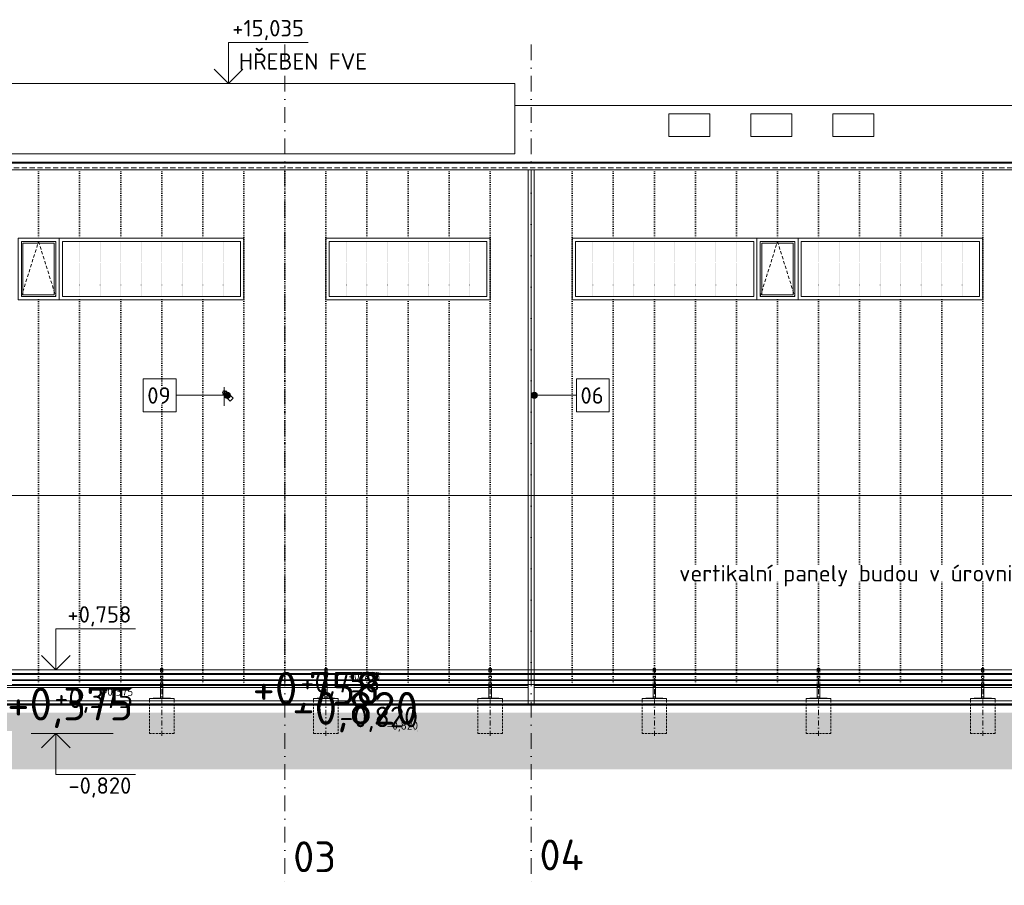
# Model space of a CAD drawing. Header units: millimetres. Extents: x -725694 to 4766210, y -2984614 to 2187451.
# Tile 32 of 256: x 17540 to 41525, y -91560 to -70478. Entities that reach past the tile are written whole.
import ezdxf
from ezdxf import colors
from ezdxf.entities.mleader import LeaderData, LeaderLine
from ezdxf.enums import TextEntityAlignment as Align
from ezdxf.math import Vec2, Vec3

# ---------------------------------------------------------------- set-up
doc = ezdxf.new("R2010")
doc.units = ezdxf.units.MM
for name, pattern in [('CARKOVANA', [5, 3, -2]), ('CENTERX2', [101.6, 63.5, -12.7, 12.7, -12.7]), ('DASHDOT', [25.4, 12.7, -6.35, 0, -6.35]), ('DIVIDE', [31.75, 12.7, -6.35, 0, -6.35, 0, -6.35]), ('DOT', [6.35, 0, -6.35]), ('HIDDEN', [9.525, 6.35, -3.175]), ('ČÁRKOVANÁ', [19.05, 12.7, -6.35])]:
    doc.linetypes.add(name, pattern=pattern)
for name, color, linetype in [('0 @ 1', 7, 'Continuous'), ('0 @ 10', 7, 'Continuous'), ('0 @ 100', 7, 'Continuous'), ('0 @ 200', 7, 'Continuous'), ('0 @ 250 (1)', 7, 'Continuous'), ('0 @ 250 (2)', 7, 'Continuous'), ('0 @ 400', 7, 'Continuous')]:
    doc.layers.add(name, color=color, linetype=linetype)
for name, color, linetype, lineweight in [('A99_FVE_řez', 7, 'Continuous', 5), ('A99_N_kce-pohl', 7, 'Continuous', 9), ('A99_N_koty-200-vysk', 7, 'Continuous', 9), ('A99_N_leg-text', 7, 'Continuous', 9), ('A99_N_osy', 7, 'CENTERX2', 9), ('A99_N_sraf', 7, 'Continuous', 0), ('A99_N_sraf @ 200', 7, 'Continuous', 0), ('A99_N_txt-popis-200', 7, 'Continuous', 5), ('A99_N_txt-popis-200 @ 200', 7, 'Continuous', 5), ('A99_N_txt-popis-50 @ 200', 7, 'Continuous', 9), ('PBS - odstupy', 1, 'DIVIDE', 30)]:
    doc.layers.add(name, color=color, linetype=linetype, lineweight=lineweight)
doc.styles.add('A99_kota', font='isocpeur.ttf', dxfattribs={"height": 2})
doc.styles.add('A99_popis', font='isocpeur.ttf')
doc.styles.add('ad_popis 100', font='isocpeur.ttf', dxfattribs={"height": 200})
doc.styles.add('ISOCPEUR_2', font='isocpeur.ttf', dxfattribs={"height": 2})

# ---------------------------------------------------------------- blocks, each defined once
blk = doc.blocks.new('*U124')
at = {"color": 0, "linetype": 'ByBlock', "lineweight": -2}
blk.add_line((-3, 0), (7, 0), dxfattribs=at)
for points in [[(0, 0), (0, 5), (0, 5), (9.7, 5)], [(-1.75, 1.75), (0, 0), (1.75, 1.75)]]:
    blk.add_lwpolyline(points, dxfattribs=at)
at = {"color": 0, "linetype": 'ByBlock', "lineweight": -2, "style": 'A99_kota'}
for tag, p in [('VYSKA', (9.2, 7.75)), ('POPIS', (9.2, 4.5))]:
    blk.add_attdef(tag, text='', height=2, dxfattribs=at).set_placement(p, align=Align.TOP_RIGHT)
blk = doc.blocks.new('*U6322')
at = {"layer": 'A99_N_koty-200-vysk', "lineweight": 5}
ref = blk.add_blockref('*U124', (12400, -86695), dxfattribs=dict(at, xscale=200, yscale=200, zscale=200))
ref.add_attrib('VYSKA', '+0,375', dxfattribs={"layer": '0 @ 200', "color": 0, "linetype": 'ByBlock', "lineweight": -2, "height": 400, "style": 'A99_kota'}).set_placement((14240, -85145), align=Align.TOP_RIGHT)
ref = blk.add_blockref('*U124', (12400, -86695), dxfattribs=dict(at, xscale=200, yscale=200, zscale=200))
ref.add_attrib('VYSKA', '+0,375', dxfattribs={"layer": '0 @ 100', "color": 0, "linetype": 'ByBlock', "lineweight": -2, "height": 200, "style": 'A99_kota'}).set_placement((20305, -86745), align=Align.TOP_RIGHT)
ref = blk.add_blockref('*U124', (12400, -86695), dxfattribs=dict(at, xscale=200, yscale=200, zscale=200))
ref.add_attrib('VYSKA', '+0,375', dxfattribs={"layer": '0 @ 1', "color": 0, "linetype": 'ByBlock', "lineweight": -2, "height": 2, "style": 'A99_kota'}).set_placement((20305, -86745), align=Align.TOP_RIGHT)
ref = blk.add_blockref('*U124', (12400, -86695), dxfattribs=dict(at, xscale=200, yscale=200, zscale=200))
ref.add_attrib('VYSKA', '+0,375', dxfattribs={"layer": '0 @ 400', "color": 0, "linetype": 'ByBlock', "lineweight": -2, "height": 800, "style": 'A99_kota'}).set_placement((20305, -86745), align=Align.TOP_RIGHT)
ref = blk.add_blockref('*U124', (12400, -86695), dxfattribs=dict(at, xscale=200, yscale=200, zscale=200))
ref.add_attrib('VYSKA', '+0,375', dxfattribs={"layer": '0 @ 10', "color": 0, "linetype": 'ByBlock', "lineweight": -2, "height": 20, "style": 'A99_kota'}).set_placement((20305, -86745), align=Align.TOP_RIGHT)
ref = blk.add_blockref('*U124', (12400, -86695), dxfattribs=dict(at, xscale=200, yscale=200, zscale=200))
ref.add_attrib('VYSKA', '+0,375', dxfattribs={"layer": '0 @ 250 (1)', "color": 0, "linetype": 'ByBlock', "lineweight": -2, "height": 500, "style": 'A99_kota'}).set_placement((20305, -86745), align=Align.TOP_RIGHT)
ref = blk.add_blockref('*U124', (12400, -86695), dxfattribs=dict(at, xscale=200, yscale=200, zscale=200))
ref.add_attrib('VYSKA', '+0,375', dxfattribs={"layer": '0 @ 250 (2)', "color": 0, "linetype": 'ByBlock', "lineweight": -2, "height": 500, "style": 'A99_kota'}).set_placement((20305, -86745), align=Align.TOP_RIGHT)
blk = doc.blocks.new('*U453')
at = {"color": 0, "linetype": 'ByBlock', "lineweight": -2}
blk.add_line((-3, 0), (7, 0), dxfattribs=at)
for points in [[(0, 0), (0, 5), (0, 5), (9.7, 5)], [(-1.75, 1.75), (0, 0), (1.75, 1.75)]]:
    blk.add_lwpolyline(points, dxfattribs=at)
at = {"color": 0, "linetype": 'ByBlock', "lineweight": -2, "style": 'A99_kota'}
for tag, p in [('VYSKA', (9.2, 7.75)), ('POPIS', (16.075, 4.5))]:
    blk.add_attdef(tag, text='', height=2, dxfattribs=at).set_placement(p, align=Align.TOP_RIGHT)
blk = doc.blocks.new('*U6470')
at = {"layer": 'A99_N_koty-200-vysk', "lineweight": 5}
ref = blk.add_blockref('*U453', (22625, -72035), dxfattribs=dict(at, xscale=200, yscale=200, zscale=200))
ref.add_attrib('VYSKA', '+15,035', dxfattribs={"layer": '0 @ 200', "color": 0, "linetype": 'ByBlock', "lineweight": -2, "height": 400, "style": 'A99_kota'}).set_placement((24465, -70485), align=Align.TOP_RIGHT)
ref.add_attrib('POPIS_001', 'HŘEBEN FVE', (22880, -71695), dxfattribs={"layer": '0', "color": 0, "linetype": 'ByBlock', "lineweight": -2, "height": 400, "style": 'A99_kota'})
ref = blk.add_blockref('*U453', (22625, -72035), dxfattribs=dict(at, xscale=200, yscale=200, zscale=200))
ref.add_attrib('VYSKA', '+15,035', dxfattribs={"layer": '0 @ 400', "color": 0, "linetype": 'ByBlock', "lineweight": -2, "height": 800, "style": 'A99_kota'}).set_placement((14320, -70630), align=Align.TOP_RIGHT)
ref.add_attrib('POPIS_001', 'HŘEBEN FVE', (22880, -71695), dxfattribs={"layer": '0', "color": 0, "linetype": 'ByBlock', "lineweight": -2, "height": 400, "style": 'A99_kota'})
ref = blk.add_blockref('*U453', (22625, -72035), dxfattribs=dict(at, xscale=200, yscale=200, zscale=200))
ref.add_attrib('VYSKA', '+15,035', dxfattribs={"layer": '0 @ 250 (1)', "color": 0, "linetype": 'ByBlock', "lineweight": -2, "height": 500, "style": 'A99_kota'}).set_placement((14320, -70630), align=Align.TOP_RIGHT)
ref.add_attrib('POPIS_001', 'HŘEBEN FVE', (22880, -71695), dxfattribs={"layer": '0', "color": 0, "linetype": 'ByBlock', "lineweight": -2, "height": 400, "style": 'A99_kota'})
ref = blk.add_blockref('*U453', (22625, -72035), dxfattribs=dict(at, xscale=200, yscale=200, zscale=200))
ref.add_attrib('VYSKA', '+15,035', dxfattribs={"layer": '0 @ 250 (2)', "color": 0, "linetype": 'ByBlock', "lineweight": -2, "height": 500, "style": 'A99_kota'}).set_placement((14320, -70630), align=Align.TOP_RIGHT)
ref.add_attrib('POPIS_001', 'HŘEBEN FVE', (22880, -71695), dxfattribs={"layer": '0', "color": 0, "linetype": 'ByBlock', "lineweight": -2, "height": 400, "style": 'A99_kota'})
ref = blk.add_blockref('*U453', (22625, -72035), dxfattribs=dict(at, xscale=200, yscale=200, zscale=200))
ref.add_attrib('VYSKA', '+15,035', dxfattribs={"layer": '0 @ 100', "color": 0, "linetype": 'ByBlock', "lineweight": -2, "height": 200, "style": 'A99_kota'}).set_placement((14320, -70630), align=Align.TOP_RIGHT)
ref.add_attrib('POPIS_001', 'HŘEBEN FVE', (22880, -71695), dxfattribs={"layer": '0', "color": 0, "linetype": 'ByBlock', "lineweight": -2, "height": 400, "style": 'A99_kota'})
ref = blk.add_blockref('*U453', (22625, -72035), dxfattribs=dict(at, xscale=200, yscale=200, zscale=200))
ref.add_attrib('VYSKA', '+15,035', dxfattribs={"layer": '0 @ 10', "color": 0, "linetype": 'ByBlock', "lineweight": -2, "height": 20, "style": 'A99_kota'}).set_placement((14320, -70630), align=Align.TOP_RIGHT)
ref.add_attrib('POPIS_001', 'HŘEBEN FVE', (22880, -71695), dxfattribs={"layer": '0', "color": 0, "linetype": 'ByBlock', "lineweight": -2, "height": 400, "style": 'A99_kota'})
ref = blk.add_blockref('*U453', (22625, -72035), dxfattribs=dict(at, xscale=200, yscale=200, zscale=200))
ref.add_attrib('VYSKA', '+15,035', dxfattribs={"layer": '0 @ 1', "color": 0, "linetype": 'ByBlock', "lineweight": -2, "height": 2, "style": 'A99_kota'}).set_placement((14320, -70630), align=Align.TOP_RIGHT)
ref.add_attrib('POPIS_001', 'HŘEBEN FVE', (22880, -71695), dxfattribs={"layer": '0', "color": 0, "linetype": 'ByBlock', "lineweight": -2, "height": 400, "style": 'A99_kota'})
blk = doc.blocks.new('*U6474')
at = {"layer": 'A99_N_koty-200-vysk', "lineweight": 5}
ref = blk.add_blockref('*U124', (18420, -86312), dxfattribs=dict(at, xscale=200, yscale=200, zscale=200))
ref.add_attrib('VYSKA', '+0,758', dxfattribs={"layer": '0 @ 200', "color": 0, "linetype": 'ByBlock', "lineweight": -2, "height": 400, "style": 'A99_kota'}).set_placement((20260, -84762), align=Align.TOP_RIGHT)
ref = blk.add_blockref('*U124', (18420, -86312), dxfattribs=dict(at, xscale=200, yscale=200, zscale=200))
ref.add_attrib('VYSKA', '+0,758', dxfattribs={"layer": '0 @ 100', "color": 0, "linetype": 'ByBlock', "lineweight": -2, "height": 200, "style": 'A99_kota'}).set_placement((26325, -86362), align=Align.TOP_RIGHT)
ref = blk.add_blockref('*U124', (18420, -86312), dxfattribs=dict(at, xscale=200, yscale=200, zscale=200))
ref.add_attrib('VYSKA', '+0,758', dxfattribs={"layer": '0 @ 1', "color": 0, "linetype": 'ByBlock', "lineweight": -2, "height": 2, "style": 'A99_kota'}).set_placement((26325, -86362), align=Align.TOP_RIGHT)
ref = blk.add_blockref('*U124', (18420, -86312), dxfattribs=dict(at, xscale=200, yscale=200, zscale=200))
ref.add_attrib('VYSKA', '+0,758', dxfattribs={"layer": '0 @ 400', "color": 0, "linetype": 'ByBlock', "lineweight": -2, "height": 800, "style": 'A99_kota'}).set_placement((26325, -86362), align=Align.TOP_RIGHT)
ref = blk.add_blockref('*U124', (18420, -86312), dxfattribs=dict(at, xscale=200, yscale=200, zscale=200))
ref.add_attrib('VYSKA', '+0,758', dxfattribs={"layer": '0 @ 10', "color": 0, "linetype": 'ByBlock', "lineweight": -2, "height": 20, "style": 'A99_kota'}).set_placement((26325, -86362), align=Align.TOP_RIGHT)
ref = blk.add_blockref('*U124', (18420, -86312), dxfattribs=dict(at, xscale=200, yscale=200, zscale=200))
ref.add_attrib('VYSKA', '+0,758', dxfattribs={"layer": '0 @ 250 (1)', "color": 0, "linetype": 'ByBlock', "lineweight": -2, "height": 500, "style": 'A99_kota'}).set_placement((26325, -86362), align=Align.TOP_RIGHT)
ref = blk.add_blockref('*U124', (18420, -86312), dxfattribs=dict(at, xscale=200, yscale=200, zscale=200))
ref.add_attrib('VYSKA', '+0,758', dxfattribs={"layer": '0 @ 250 (2)', "color": 0, "linetype": 'ByBlock', "lineweight": -2, "height": 500, "style": 'A99_kota'}).set_placement((26325, -86362), align=Align.TOP_RIGHT)
blk = doc.blocks.new('*U543')
at = {"color": 0, "linetype": 'ByBlock', "lineweight": -2}
blk.add_line((-3, 0), (7, 0), dxfattribs=at)
for points in [[(-1.75, -1.75), (0, 0), (1.75, -1.75)], [(0, 0), (0, -5), (0, -5), (9.7, -5)]]:
    blk.add_lwpolyline(points, dxfattribs=at)
at = {"color": 0, "linetype": 'ByBlock', "lineweight": -2, "style": 'A99_kota'}
blk.add_attdef('POPIS', text='', height=2, dxfattribs=at).set_placement((9.2, -4.5), align=Align.BOTTOM_RIGHT)
blk.add_attdef('VYSKA', text='', height=2, dxfattribs=at).set_placement((9.2, -5.75), align=Align.TOP_RIGHT)
blk = doc.blocks.new('*U6475')
at = {"layer": 'A99_N_koty-200-vysk', "lineweight": 5}
ref = blk.add_blockref('*U543', (18420, -87861), dxfattribs=dict(at, xscale=200, yscale=200, zscale=200))
ref.add_attrib('VYSKA', '-0,820', dxfattribs={"layer": '0 @ 400', "color": 0, "linetype": 'ByBlock', "lineweight": -2, "height": 800, "style": 'A99_kota'}).set_placement((27245, -86850), align=Align.TOP_RIGHT)
ref = blk.add_blockref('*U543', (18420, -87861), dxfattribs=dict(at, xscale=200, yscale=200, zscale=200))
ref.add_attrib('VYSKA', '-0,820', dxfattribs={"layer": '0 @ 250 (1)', "color": 0, "linetype": 'ByBlock', "lineweight": -2, "height": 500, "style": 'A99_kota'}).set_placement((27245, -87210), align=Align.TOP_RIGHT)
ref = blk.add_blockref('*U543', (18420, -87861), dxfattribs=dict(at, xscale=200, yscale=200, zscale=200))
ref.add_attrib('VYSKA', '-0,820', dxfattribs={"layer": '0 @ 250 (2)', "color": 0, "linetype": 'ByBlock', "lineweight": -2, "height": 500, "style": 'A99_kota'}).set_placement((27245, -87210), align=Align.TOP_RIGHT)
ref = blk.add_blockref('*U543', (18420, -87861), dxfattribs=dict(at, xscale=200, yscale=200, zscale=200))
ref.add_attrib('VYSKA', '-0,820', dxfattribs={"layer": '0 @ 100', "color": 0, "linetype": 'ByBlock', "lineweight": -2, "height": 200, "style": 'A99_kota'}).set_placement((27245, -87570), align=Align.TOP_RIGHT)
ref = blk.add_blockref('*U543', (18420, -87861), dxfattribs=dict(at, xscale=200, yscale=200, zscale=200))
ref.add_attrib('VYSKA', '-0,820', dxfattribs={"layer": '0 @ 10', "color": 0, "linetype": 'ByBlock', "lineweight": -2, "height": 20, "style": 'A99_kota'}).set_placement((27245, -87786), align=Align.TOP_RIGHT)
ref = blk.add_blockref('*U543', (18420, -87861), dxfattribs=dict(at, xscale=200, yscale=200, zscale=200))
ref.add_attrib('VYSKA', '-0,820', dxfattribs={"layer": '0 @ 1', "color": 0, "linetype": 'ByBlock', "lineweight": -2, "height": 2, "style": 'A99_kota'}).set_placement((27245, -87808), align=Align.TOP_RIGHT)
ref = blk.add_blockref('*U543', (18420, -87861), dxfattribs=dict(at, xscale=200, yscale=200, zscale=200))
ref.add_attrib('VYSKA', '-0,820', dxfattribs={"layer": '0 @ 200', "color": 0, "linetype": 'ByBlock', "lineweight": -2, "height": 400, "style": 'A99_kota'}).set_placement((20260, -88931), align=Align.TOP_RIGHT)
blk = doc.blocks.new('*U6242')
at = {"layer": 'A99_N_txt-popis-200 @ 200', "lineweight": 9}
ml = blk.add_multileader_mtext('Standard', dxfattribs=at)
ml.set_content('\\A1;{\\C256;dilatace}', color=1, style='A99_popis')
ml.set_leader_properties(color=256, linetype='ByLayer', lineweight=-1)
ml.build(insert=Vec2(0, 0))
ml.multileader.update_dxf_attribs({"dogleg_length": 200, "arrow_head_size": 300, "scale": 200})
ctx = ml.context
ctx.base_point, ctx.scale, ctx.char_height, ctx.arrow_head_size, ctx.landing_gap_size, ctx.plane_origin = Vec3(73020, -81070), 200, 400, 300, 1000, Vec3(71102.5, -90250)
ctx.text_align_type = 2
notes = []
notes.append((ctx, [(1, (1, 1, 0), (77620, -81070), (-1, 0), 800, [(0, [(78550, -81065)], 0, [])])]))
ctx.mtext.insert, ctx.mtext.width, ctx.mtext.alignment, ctx.mtext.flow_direction = Vec3(75820, -80870), 2135, 3, 5
for ctx, leaders in notes:
    for number, flags, end, landing, length, lines in leaders:
        leader = LeaderData()
        leader.index, (leader.has_last_leader_line, leader.has_dogleg_vector, leader.attachment_direction) = number, flags
        leader.last_leader_point, leader.dogleg_vector, leader.dogleg_length = Vec3(end), Vec3(landing), length
        for number, points, colour, breaks in lines:
            line = LeaderLine()
            line.index, line.vertices, line.color, line.breaks = number, Vec3.list(points), colors.encode_raw_color(colour), breaks
            leader.lines.append(line)
        ctx.leaders.append(leader)

msp = doc.modelspace()

# ---------------------------------------------------------------- hatches: boundary and pattern name
at = {"layer": 'A99_N_leg-text', "lineweight": 5}
h = msp.add_hatch(color=256, dxfattribs=at)
h.dxf.hatch_style = 1
edge = h.paths.add_edge_path()
edge.add_arc((22600, -79625), 75, 0, 360)
h = msp.add_hatch(color=256, dxfattribs=at)
h.dxf.hatch_style = 1
edge = h.paths.add_edge_path()
edge.add_arc((30075, -79625), 75, 0, 360)
at = {"layer": 'A99_N_sraf @ 200', "linetype": 'Continuous', "lineweight": 0, "transparency": 33554610}
h = msp.add_hatch(color=252, dxfattribs=at)
h.dxf.hatch_style = 1
h.paths.add_polyline_path([(-3467.5, -87355), (-3467.5, -88737.5), (151662.5, -88737.5), (151662.5, -87355)])

# ---------------------------------------------------------------- linework, layer by layer
at = {"layer": 'A99_FVE_řez', "lineweight": 5, "ltscale": 2}
msp.add_lwpolyline([(12400, -72035), (29600, -72035), (29600, -73745), (12400, -73745)], close=True, dxfattribs=at)
at = {"layer": 'A99_N_kce-pohl', "lineweight": 5, "ltscale": 2}
for p, q in [((29925, -86695), (-575, -86695)), ((78205, -86695), (30075, -86695))]:
    msp.add_line(p, q, dxfattribs=at)
at = {"layer": 'A99_N_kce-pohl', "color": 252, "lineweight": 50}
msp.add_line((151570, -87155), (-3425, -87155), dxfattribs=at)
at = {"layer": 'A99_N_kce-pohl', "color": 1, "lineweight": 9}
for points in [[(29600, -72570), (42405, -72570)], [(138875, -82070), (-650, -82070)]]:
    msp.add_lwpolyline(points, dxfattribs=at)
at = {"layer": 'A99_N_kce-pohl', "color": 1, "linetype": 'Continuous', "lineweight": 5}
for points in [[(33350, -72770), (34350, -72770), (34350, -73325), (33350, -73325)], [(35350, -72770), (36350, -72770), (36350, -73325), (35350, -73325)], [(37350, -72770), (38350, -72770), (38350, -73325), (37350, -73325)], [(25000, -75800), (29000, -75800), (29000, -77300), (25000, -77300)], [(25080, -75880), (28920, -75880), (28920, -77220), (25080, -77220)]]:
    msp.add_lwpolyline(points, close=True, dxfattribs=at)
at = {"layer": 'A99_N_kce-pohl', "color": 1, "linetype": 'Continuous', "lineweight": 9}
msp.add_lwpolyline([(138875, -73945), (-650, -73945)], dxfattribs=at)
at = {"layer": 'A99_N_kce-pohl', "color": 1, "linetype": 'Continuous', "lineweight": 5}
for points in [[(138875, -73970), (-650, -73970)], [(138875, -74135), (-650, -74135)]]:
    msp.add_lwpolyline(points, dxfattribs=at)
at = {"layer": 'A99_N_kce-pohl', "color": 1, "linetype": 'ČÁRKOVANÁ', "lineweight": 0, "ltscale": 10}
msp.add_lwpolyline([(138875, -74085), (-650, -74085)], dxfattribs=at)
at = {"layer": 'A99_N_kce-pohl', "color": 1, "lineweight": 5}
msp.add_lwpolyline([(29925, -74135), (30075, -74135), (30075, -87155), (29925, -87155)], close=True, dxfattribs=at)
at = {"layer": 'A99_N_kce-pohl', "linetype": 'Continuous', "lineweight": 9, "ltscale": 0.5}
for points in [[(18500, -75800), (17500, -75800), (17500, -77300), (18500, -77300)], [(18420, -75880), (17580, -75880), (17580, -77220), (18420, -77220)], [(23000, -75800), (18500, -75800), (18500, -77300), (23000, -77300)], [(22920, -75880), (18580, -75880), (18580, -77220), (22920, -77220)], [(31000, -75800), (35500, -75800), (35500, -77300), (31000, -77300)], [(31080, -75880), (35420, -75880), (35420, -77220), (31080, -77220)], [(36500, -75800), (35500, -75800), (35500, -77300), (36500, -77300)], [(36420, -75880), (35580, -75880), (35580, -77220), (36420, -77220)], [(41000, -75800), (36500, -75800), (36500, -77300), (41000, -77300)], [(40920, -75880), (36580, -75880), (36580, -77220), (40920, -77220)]]:
    msp.add_lwpolyline(points, close=True, dxfattribs=at)
at = {"layer": 'A99_N_kce-pohl', "linetype": 'CARKOVANA', "lineweight": 0, "ltscale": 25}
for points in [[(17580, -77220), (18000, -75880), (18420, -77220)], [(35580, -77220), (36000, -75880), (36420, -77220)]]:
    msp.add_lwpolyline(points, dxfattribs=at)
at = {"layer": 'A99_N_kce-pohl', "linetype": 'Continuous', "lineweight": 5, "ltscale": 0.5}
for points in [[(18380, -75920), (17620, -75920), (17620, -77180), (18380, -77180)], [(36380, -75920), (35620, -75920), (35620, -77180), (36380, -77180)]]:
    msp.add_lwpolyline(points, close=True, dxfattribs=at)
at = {"layer": 'A99_N_kce-pohl', "linetype": 'DOT', "lineweight": 0, "ltscale": 4}
for points in [[(19000, -77220), (19000, -75880)], [(19500, -77220), (19500, -75880)], [(20000, -77220), (20000, -75880)], [(20500, -77220), (20500, -75880)], [(21000, -77220), (21000, -75880)], [(21500, -77220), (21500, -75880)], [(22000, -77220), (22000, -75880)], [(22500, -77220), (22500, -75880)], [(25500, -77220), (25500, -75880)], [(26000, -77220), (26000, -75880)], [(26500, -77220), (26500, -75880)], [(27000, -77220), (27000, -75880)], [(27500, -77220), (27500, -75880)], [(28000, -77220), (28000, -75880)], [(28500, -77220), (28500, -75880)], [(31500, -77220), (31500, -75880)], [(32000, -77220), (32000, -75880)], [(32500, -77220), (32500, -75880)], [(33000, -77220), (33000, -75880)], [(33500, -77220), (33500, -75880)], [(34000, -77220), (34000, -75880)], [(34500, -77220), (34500, -75880)], [(35000, -77220), (35000, -75880)], [(37000, -77220), (37000, -75880)], [(37500, -77220), (37500, -75880)], [(38000, -77220), (38000, -75880)], [(38500, -77220), (38500, -75880)], [(39000, -77220), (39000, -75880)], [(39500, -77220), (39500, -75880)], [(40000, -77220), (40000, -75880)], [(40500, -77220), (40500, -75880)]]:
    msp.add_lwpolyline(points, dxfattribs=at)
at = {"layer": 'A99_N_kce-pohl', "lineweight": 5}
msp.add_lwpolyline([(22562.1, -79517), (22487.9, -79591.2), (22668.2, -79771.6), (22742.4, -79697.3)], close=True, dxfattribs=at)
msp.add_lwpolyline([(22525, -79885), (22525, -79424.1)], dxfattribs=at)
at = {"layer": 'A99_N_kce-pohl', "linetype": 'Continuous', "lineweight": 0, "ltscale": 0.5}
for points in [[(-650, -86312), (63137.5, -86312)], [(20970, -86312), (20970, -86282.5), (21030, -86282.5), (21030, -86312)], [(24970, -86312), (24970, -86282.5), (25030, -86282.5), (25030, -86312)], [(28970, -86312), (28970, -86282.5), (29030, -86282.5), (29030, -86312)], [(32970, -86312), (32970, -86282.5), (33030, -86282.5), (33030, -86312)], [(36970, -86312), (36970, -86282.5), (37030, -86282.5), (37030, -86312)], [(40970, -86312), (40970, -86282.5), (41030, -86282.5), (41030, -86312)], [(-650, -86404.5), (63137.5, -86404.5)], [(-650, -86422), (63137.5, -86422)], [(-650, -86557), (63137.5, -86557)], [(-650, -86574.5), (63137.5, -86574.5)], [(-650, -86667), (63137.5, -86667)], [(20970, -86745), (20970, -87000)], [(21030, -86745), (21030, -87000)], [(24970, -86745), (24970, -87000)], [(25030, -86745), (25030, -87000)], [(28970, -86745), (28970, -87000)], [(29030, -86745), (29030, -87000)], [(32970, -86745), (32970, -87000)], [(33030, -86745), (33030, -87000)], [(36970, -86745), (36970, -87000)], [(37030, -86745), (37030, -87000)], [(40970, -86745), (40970, -87000)], [(41030, -86745), (41030, -87000)], [(20700, -87060.5), (20700, -87010), (20790, -87010)], [(21000, -87000), (20790, -87000), (20790, -87010), (21000, -87010)], [(21000, -87000), (21210, -87000), (21210, -87010), (21000, -87010)], [(21300, -87060.5), (21300, -87010), (21210, -87010)], [(24700, -87060.5), (24700, -87010), (24790, -87010)], [(25000, -87000), (24790, -87000), (24790, -87010), (25000, -87010)], [(25000, -87000), (25210, -87000), (25210, -87010), (25000, -87010)], [(25300, -87060.5), (25300, -87010), (25210, -87010)], [(28700, -87060.5), (28700, -87010), (28790, -87010)], [(29000, -87000), (28790, -87000), (28790, -87010), (29000, -87010)], [(29000, -87000), (29210, -87000), (29210, -87010), (29000, -87010)], [(29300, -87060.5), (29300, -87010), (29210, -87010)], [(32700, -87060.5), (32700, -87010), (32790, -87010)], [(33000, -87000), (32790, -87000), (32790, -87010), (33000, -87010)], [(33000, -87000), (33210, -87000), (33210, -87010), (33000, -87010)], [(33300, -87060.5), (33300, -87010), (33210, -87010)], [(36700, -87060.5), (36700, -87010), (36790, -87010)], [(37000, -87000), (36790, -87000), (36790, -87010), (37000, -87010)], [(37000, -87000), (37210, -87000), (37210, -87010), (37000, -87010)], [(37300, -87060.5), (37300, -87010), (37210, -87010)], [(40700, -87060.5), (40700, -87010), (40790, -87010)], [(41000, -87000), (40790, -87000), (40790, -87010), (41000, -87010)], [(41000, -87000), (41210, -87000), (41210, -87010), (41000, -87010)], [(41300, -87060.5), (41300, -87010), (41210, -87010)]]:
    msp.add_lwpolyline(points, dxfattribs=at)
at = {"layer": 'A99_N_kce-pohl', "linetype": 'HIDDEN', "lineweight": 0, "ltscale": 8}
for points in [[(20970, -86312), (20970, -86745)], [(21030, -86312), (21030, -86745)], [(24970, -86312), (24970, -86745)], [(25030, -86312), (25030, -86745)], [(28970, -86312), (28970, -86745)], [(29030, -86312), (29030, -86745)], [(32970, -86312), (32970, -86745)], [(33030, -86312), (33030, -86745)], [(36970, -86312), (36970, -86745)], [(37030, -86312), (37030, -86745)], [(40970, -86312), (40970, -86745)], [(41030, -86312), (41030, -86745)], [(20700, -87060.5), (20700, -87860.5), (21000, -87860.5)], [(21300, -87060.5), (21300, -87860.5), (21000, -87860.5)], [(24700, -87060.5), (24700, -87860.5), (25000, -87860.5)], [(25300, -87060.5), (25300, -87860.5), (25000, -87860.5)], [(28700, -87060.5), (28700, -87860.5), (29000, -87860.5)], [(29300, -87060.5), (29300, -87860.5), (29000, -87860.5)], [(32700, -87060.5), (32700, -87860.5), (33000, -87860.5)], [(33300, -87060.5), (33300, -87860.5), (33000, -87860.5)], [(36700, -87060.5), (36700, -87860.5), (37000, -87860.5)], [(37300, -87060.5), (37300, -87860.5), (37000, -87860.5)], [(40700, -87060.5), (40700, -87860.5), (41000, -87860.5)], [(41300, -87060.5), (41300, -87860.5), (41000, -87860.5)]]:
    msp.add_lwpolyline(points, dxfattribs=at)
at = {"layer": 'A99_N_kce-pohl', "linetype": 'DASHDOT', "lineweight": 0, "ltscale": 10}
for points in [[(21000, -86272.5), (21000, -87922.5)], [(25000, -86272.5), (25000, -87922.5)], [(29000, -86272.5), (29000, -87922.5)], [(33000, -86272.5), (33000, -87922.5)], [(37000, -86272.5), (37000, -87922.5)], [(41000, -86272.5), (41000, -87922.5)]]:
    msp.add_lwpolyline(points, dxfattribs=at)
at = {"layer": 'A99_N_kce-pohl', "lineweight": 5, "ltscale": 2}
for points in [[(-650, -86695), (29925, -86695)], [(-632.5, -86745), (29925, -86745)], [(30075, -86695), (78205, -86695)], [(30075, -86745), (78205, -86745)]]:
    msp.add_lwpolyline(points, dxfattribs=at)
at = {"layer": 'A99_N_kce-pohl', "color": 7, "lineweight": 5, "ltscale": 2}
msp.add_lwpolyline([(151570, -87070), (-550, -87070)], dxfattribs=at)
at = {"layer": 'A99_N_kce-pohl', "lineweight": 5}
msp.add_circle((22525, -79554.1), 45, dxfattribs=at)
at = {"layer": 'A99_N_leg-text', "lineweight": 5}
msp.add_lwpolyline([(31100, -79225), (31100, -80025), (31900, -80025), (31900, -79225)], close=True, dxfattribs=at)
msp.add_lwpolyline([(31100, -79625), (30040, -79625)], dxfattribs=at)
for centre in [(22600, -79625), (30075, -79625)]:
    msp.add_circle(centre, 75, dxfattribs=at)
at = {"layer": 'A99_N_osy', "color": 5, "linetype": 'DASHDOT', "lineweight": 9, "ltscale": 30}
for points in [[(24000, -71085), (24000, -91560)], [(30000, -71085), (30000, -91550)]]:
    msp.add_lwpolyline(points, dxfattribs=at)
at = {"layer": 'A99_N_sraf', "linetype": 'DOT', "lineweight": 5, "ltscale": 7}
for p, q in [((24000, -74045), (24000, -86695)), ((18000, -74135), (18000, -75795)), ((19000, -74135), (19000, -75795)), ((20000, -74135), (20000, -75795)), ((21000, -74135), (21000, -75795)), ((22000, -74135), (22000, -75795)), ((23000, -74135), (23000, -86695)), ((25000, -74135), (25000, -86695)), ((26000, -74135), (26000, -75800)), ((27000, -74135), (27000, -75800)), ((28000, -74135), (28000, -75800)), ((29000, -74135), (29000, -86695)), ((31000, -74135), (31000, -86695)), ((31000, -74135), (31000, -86695)), ((32000, -74135), (32000, -75800)), ((32000, -74135), (32000, -75800)), ((33000, -74135), (33000, -75800)), ((33000, -74135), (33000, -75800)), ((34000, -74135), (34000, -75800)), ((35000, -74135), (35000, -75800)), ((36000, -74135), (36000, -75800)), ((37000, -74135), (37000, -75800)), ((38000, -74135), (38000, -75800)), ((39000, -74135), (39000, -75800)), ((40000, -74135), (40000, -75800)), ((41000, -74135), (41000, -86695)), ((18000, -77295), (18000, -86695)), ((19000, -77295), (19000, -86695)), ((20000, -77295), (20000, -86695)), ((21000, -77295), (21000, -86695)), ((22000, -77295), (22000, -86695)), ((26000, -77300), (26000, -86700)), ((27000, -77300), (27000, -86700)), ((28000, -77300), (28000, -86700)), ((32000, -77295), (32000, -86695)), ((32000, -77295), (32000, -86695)), ((33000, -77295), (33000, -86695)), ((33000, -77295), (33000, -86695)), ((34000, -77295), (34000, -86695)), ((35000, -77295), (35000, -86695)), ((36000, -77295), (36000, -86695)), ((37000, -77295), (37000, -86695)), ((38000, -77295), (38000, -86695)), ((39000, -77295), (39000, -86695)), ((40000, -77295), (40000, -86695))]:
    msp.add_line(p, q, dxfattribs=at)
at = {"layer": 'A99_N_sraf', "lineweight": 5, "ltscale": 2}
msp.add_line((30000, -74135), (30000, -86695), dxfattribs=at)

# ---------------------------------------------------------------- block references
at = {"layer": 'PBS - odstupy', "color": 4, "linetype": 'Continuous', "lineweight": 0}
for name in ['*U6470', '*U6474', '*U6322', '*U6475']:
    msp.add_blockref(name, (0, 0), dxfattribs=at)

# ---------------------------------------------------------------- texts
at = {"layer": 'A99_N_leg-text', "lineweight": 5, "insert": (31482.5, -79430), "char_height": 400, "width": 717.083, "attachment_point": 2, "line_spacing_factor": 1.149209, "style": 'ISOCPEUR_2'}
msp.add_mtext('{\\fISOCPEUR|b1|i0|c238|p34;06}', dxfattribs=at)
at = {"layer": 'A99_N_osy', "color": 5, "lineweight": 0, "char_height": 750, "attachment_point": 1, "style": 'ad_popis 100', "bg_fill": 3, "box_fill_scale": 1, "bg_fill_color": 256, "bg_fill_transparency": 0}
for s, insert in [('03', (24202.5, -90490)), ('04', (30202.5, -90445))]:
    msp.add_mtext_dynamic_manual_height_columns(s, width=832.5, gutter_width=1000, heights=[0], dxfattribs=dict(at, insert=insert))

# ---------------------------------------------------------------- next in the draw order: texts
at = {"layer": 'A99_N_leg-text', "lineweight": 9, "insert": (20932.5, -79430), "char_height": 400, "width": 717.083, "attachment_point": 2, "line_spacing_factor": 1.149209, "style": 'ISOCPEUR_2', "bg_fill": 3, "box_fill_scale": 1, "bg_fill_color": 256, "bg_fill_transparency": 0}
msp.add_mtext('{\\fISOCPEUR|b1|i0|c238|p34;09}', dxfattribs=at)

# ---------------------------------------------------------------- next in the draw order: leaders
at = {"layer": 'A99_N_txt-popis-50 @ 200', "lineweight": 9}
ml = msp.add_multileader_mtext('Standard', dxfattribs=at)
ml.set_content('\\A1;{\\C256;vertikalní panely budou v úrovni +5,000 m (horní hrana vrat) horizontálně rozděleny na dvě části. }', color=1, style='A99_popis')
ml.set_leader_properties(color=256, linetype='ByLayer', lineweight=-1)
ml.build(insert=Vec2(0, 0))
ml.multileader.update_dxf_attribs({"dogleg_length": 1, "arrow_head_size": 300, "scale": 200})
ctx = ml.context
ctx.base_point, ctx.scale, ctx.char_height, ctx.arrow_head_size, ctx.landing_gap_size, ctx.plane_origin = Vec3(33355, -84019.6), 200, 400, 300, 250, Vec3(45935, -91306)
notes = []
notes.append((ctx, [(1, (1, 1, 0), (49500, -84019.6), (-1, 0), 585, [(0, [(49505, -82070)], 0, [])])]))
ctx.mtext.insert, ctx.mtext.width, ctx.mtext.flow_direction = Vec3(33605, -83759.6), 15234.519, 5
ctx.mtext.has_bg_fill, ctx.mtext.bg_color, ctx.mtext.bg_scale_factor, ctx.mtext.bg_transparency, ctx.mtext.use_window_bg_color = 1, -1073741824, 1, 0, 1
for ctx, leaders in notes:
    for number, flags, end, landing, length, lines in leaders:
        leader = LeaderData()
        leader.index, (leader.has_last_leader_line, leader.has_dogleg_vector, leader.attachment_direction) = number, flags
        leader.last_leader_point, leader.dogleg_vector, leader.dogleg_length = Vec3(end), Vec3(landing), length
        for number, points, colour, breaks in lines:
            line = LeaderLine()
            line.index, line.vertices, line.color, line.breaks = number, Vec3.list(points), colors.encode_raw_color(colour), breaks
            leader.lines.append(line)
        ctx.leaders.append(leader)

# ---------------------------------------------------------------- next in the draw order: linework, layer by layer
at = {"layer": 'A99_N_leg-text', "lineweight": 9}
msp.add_lwpolyline([(20550, -79225), (20550, -80025), (21350, -80025), (21350, -79225)], close=True, dxfattribs=at)
msp.add_lwpolyline([(21350, -79625), (22600, -79625)], dxfattribs=at)

# ---------------------------------------------------------------- next in the draw order: block references
at = {"layer": 'A99_N_txt-popis-200', "color": 4, "linetype": 'Continuous', "lineweight": 0}
msp.add_blockref('*U6242', (0, 0), dxfattribs=at)

doc.saveas('drawing.dxf')
